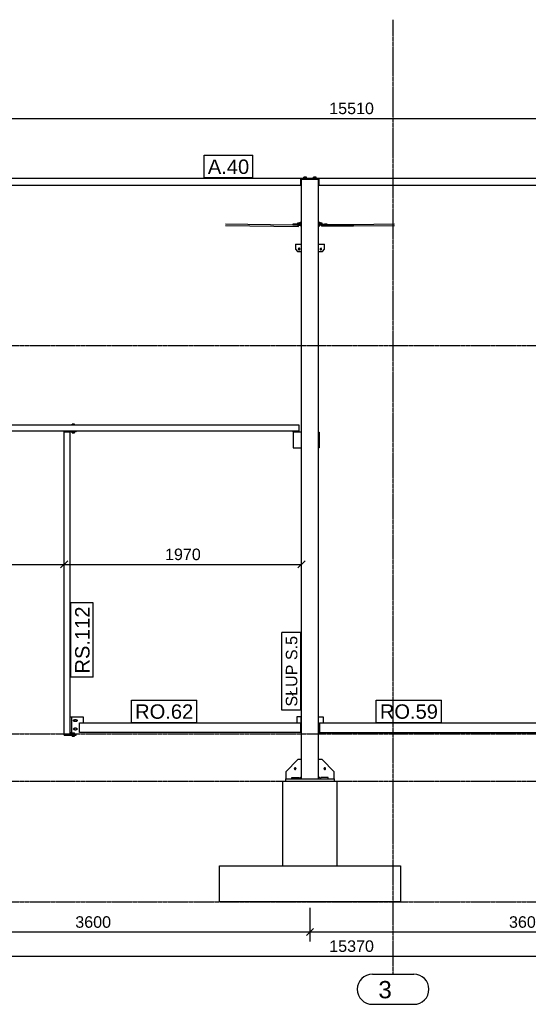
# Model space of a CAD drawing. Header units: millimetres. Extents: x -288865 to 11255, y 102926 to 380857.
# Tile 117 of 142: x -157408 to -153186, y 325698 to 333866. Entities that reach past the tile are written whole.
import ezdxf

# ---------------------------------------------------------------- set-up
doc = ezdxf.new("R2010")
doc.units = ezdxf.units.MM
doc.header["$MEASUREMENT"] = 0
doc.set_wipeout_variables(frame=1)
doc.linetypes.add('DXK_LINE_DOT3', pattern=[5.9187, 2.979, -0.9799, 0.9799, -0.9799])
for name, color, linetype in [('TS_INNE_OBIEKTY', 7, 'Continuous'), ('TS_LINIE_WIDOCZNE', 7, 'Continuous'), ('TS_OPISY', 7, 'Continuous'), ('TS_OPISY_LINIE', 7, 'Continuous'), ('TS_OPISY_RAMKA', 7, 'Continuous'), ('TS_WYMIARY', 7, 'Continuous'), ('TS_WYMIARY_TEKST', 7, 'Continuous')]:
    doc.layers.add(name, color=color, linetype=linetype)
doc.styles.add('ARIAL', font='arial.ttf')

# ---------------------------------------------------------------- blocks, each defined once
blk = doc.blocks.new('Part-68325230-2065 - 2054')
at = {"layer": 'TS_LINIE_WIDOCZNE', "color": 253, "linetype": 'Continuous'}
for p, q in [((9339.3, 12631.701025), (9339.3, 13331.701025)), ((9339.3, 13331.701025), (9789.3, 13331.701025)), ((9789.3, 12631.701025), (9789.3, 13331.701025))]:
    blk.add_line(p, q, dxfattribs=at)
blk = doc.blocks.new('GridLine-68325230-2529 - 2054')
at = {"layer": 'TS_INNE_OBIEKTY', "color": 4, "linetype": 'DXK_LINE_DOT3'}
blk.add_line((650, 13331.7), (19200.8, 13331.7), dxfattribs=at)
blk = doc.blocks.new('Part-68325230-2088 - 2054')
at = {"layer": 'TS_LINIE_WIDOCZNE', "color": 1, "linetype": 'Continuous'}
for p, q in [((9658.4, 17946.9), (9657.9, 17944.7)), ((9657.9, 17944.7), (9658.9, 17940.4)), ((9658.9, 17940.4), (9661.1, 17938.7)), ((9661.1, 17938.7), (9663.4, 17940.4)), ((9661.1, 17938.7), (9923.6, 17938.7)), ((9663.4, 17940.4), (9664.3, 17944.7)), ((9664.3, 17944.7), (9663.8, 17947)), ((9705.7, 17950.7), (9923.5, 17950.7)), ((9923.6, 17938.7), (9925.9, 17940.4)), ((9925.9, 17948.9), (9925.9, 17948.9)), ((9926.2, 17947.5), (9925.9, 17948.9)), ((9925.9, 17940.4), (9926.8, 17944.7)), ((9926.8, 17944.7), (9926.8, 17945))]:
    blk.add_line(p, q, dxfattribs=at)
blk = doc.blocks.new('Part-68325230-2489 - 2054')
at = {"layer": 'TS_LINIE_WIDOCZNE', "color": 1, "linetype": 'Continuous'}
for p, q in [((7524.3, 16235.701025), (7624.3, 16235.701025)), ((7524.3, 16229.701025), (7524.3, 16235.701025)), ((7624.3, 16229.701025), (7524.3, 16229.701025)), ((7624.3, 16229.701025), (7624.3, 16235.701025))]:
    blk.add_line(p, q, dxfattribs=at)
blk = doc.blocks.new('Part-68325230-2493 - 2054')
at = {"layer": 'TS_LINIE_WIDOCZNE', "color": 1, "linetype": 'Continuous'}
for p, q in [((9494.3, 13865.5), (9454.3, 13865.5)), ((9454.3, 13865.5), (9454.3, 13815.5))]:
    blk.add_line(p, q, dxfattribs=at)
blk = doc.blocks.new('Part-68325230-2505 - 2054')
at = {"layer": 'TS_LINIE_WIDOCZNE', "color": 1, "linetype": 'Continuous'}
for p, q in [((9644.3, 13815.7), (9644.3, 13735.7)), ((9644.3, 13815.7), (13084.3, 13815.7)), ((13084.3, 13815.7), (13084.3, 13735.7)), ((9644.3, 13735.7), (13084.3, 13735.7))]:
    blk.add_line(p, q, dxfattribs=at)
blk = doc.blocks.new('Part-68325230-2499 - 2054')
at = {"layer": 'TS_LINIE_WIDOCZNE', "color": 1, "linetype": 'Continuous'}
for p, q in [((7586.3, 13735.7), (7586.3, 13865.7)), ((7586.3, 13865.7), (7681.3, 13865.7)), ((7681.3, 13865.7), (7681.3, 13815.7))]:
    blk.add_line(p, q, dxfattribs=at)
blk = doc.blocks.new('Bolt-68325230-2509 - 2054')
at = {"layer": 'TS_INNE_OBIEKTY', "color": 1, "linetype": 'Continuous'}
for p, q in [((7590.3, 13725.7), (7590.3, 13733.6)), ((7590.3, 13733.6), (7608.3, 13733.6)), ((7599.3, 13725.7), (7599.3, 13733.6)), ((7608.3, 13725.7), (7608.3, 13733.6)), ((7590.3, 13705.8), (7590.3, 13713.7)), ((7590.3, 13705.8), (7608.3, 13705.8)), ((7599.3, 13705.8), (7599.3, 13713.7)), ((7608.3, 13705.8), (7608.3, 13713.7))]:
    blk.add_line(p, q, dxfattribs=at)
blk = doc.blocks.new('Bolt-68325230-2519 - 2054')
at = {"layer": 'TS_INNE_OBIEKTY', "color": 1, "linetype": 'Continuous'}
for p, q in [((7601.3, 13835.7), (7601.8, 13838.4)), ((7601.8, 13833), (7601.3, 13835.7)), ((7601.8, 13838.4), (7603.4, 13840.7)), ((7603.4, 13830.8), (7601.8, 13833)), ((7603.4, 13840.7), (7605.6, 13842.2)), ((7605.6, 13829.2), (7603.4, 13830.8)), ((7605.6, 13842.2), (7608.3, 13842.7)), ((7608.3, 13828.7), (7605.6, 13829.2)), ((7605.9, 13835.7), (7611.1, 13844.7)), ((7611.1, 13826.7), (7605.9, 13835.7)), ((7608.3, 13842.7), (7610, 13842.7)), ((7610, 13828.7), (7608.3, 13828.7)), ((7611.1, 13844.7), (7621.5, 13844.7)), ((7621.5, 13826.7), (7611.1, 13826.7)), ((7621.5, 13844.7), (7626.7, 13835.7)), ((7626.7, 13835.7), (7621.5, 13826.7)), ((7622.7, 13842.7), (7624.3, 13842.7)), ((7624.3, 13828.7), (7622.7, 13828.7)), ((7624.3, 13842.7), (7627, 13842.2)), ((7627, 13829.2), (7624.3, 13828.7)), ((7627, 13842.2), (7629.3, 13840.7)), ((7629.3, 13830.8), (7627, 13829.2)), ((7629.3, 13840.7), (7630.8, 13838.4)), ((7630.8, 13833), (7629.3, 13830.8)), ((7630.8, 13838.4), (7631.3, 13835.7)), ((7631.3, 13835.7), (7630.8, 13833)), ((7601.3, 13765.7), (7601.8, 13768.4)), ((7601.8, 13763), (7601.3, 13765.7)), ((7601.8, 13768.4), (7603.4, 13770.7)), ((7603.4, 13760.8), (7601.8, 13763)), ((7603.4, 13770.7), (7605.6, 13772.2)), ((7605.6, 13759.2), (7603.4, 13760.8)), ((7605.6, 13772.2), (7608.3, 13772.7)), ((7608.3, 13758.7), (7605.6, 13759.2)), ((7605.9, 13765.7), (7611.1, 13774.7)), ((7611.1, 13756.7), (7605.9, 13765.7)), ((7608.3, 13772.7), (7610, 13772.7)), ((7610, 13758.7), (7608.3, 13758.7)), ((7611.1, 13774.7), (7621.5, 13774.7)), ((7621.5, 13756.7), (7611.1, 13756.7)), ((7621.5, 13774.7), (7626.7, 13765.7)), ((7626.7, 13765.7), (7621.5, 13756.7)), ((7622.7, 13772.7), (7624.3, 13772.7)), ((7624.3, 13758.7), (7622.7, 13758.7)), ((7624.3, 13772.7), (7627, 13772.2)), ((7627, 13759.2), (7624.3, 13758.7)), ((7627, 13772.2), (7629.3, 13770.7)), ((7629.3, 13760.8), (7627, 13759.2)), ((7629.3, 13770.7), (7630.8, 13768.4)), ((7630.8, 13763), (7629.3, 13760.8)), ((7630.8, 13768.4), (7631.3, 13765.7)), ((7631.3, 13765.7), (7630.8, 13763))]:
    blk.add_line(p, q, dxfattribs=at)
blk = doc.blocks.new('Part-68325230-2507 - 2054')
at = {"layer": 'TS_LINIE_WIDOCZNE', "color": 1, "linetype": 'Continuous'}
for p, q in [((9494.3, 13860.5), (9489.3, 13860.5)), ((9489.3, 13860.5), (9489.3, 13740.5)), ((9489.3, 13740.5), (9494.3, 13740.5))]:
    blk.add_line(p, q, dxfattribs=at)
blk = doc.blocks.new('Part-68325230-2124 - 2054')
at = {"layer": 'TS_LINIE_WIDOCZNE', "color": 1, "linetype": 'Continuous'}
for p, q in [((8863.6, 17943.6), (9467.2, 17935.5)), ((8863.9, 17955.6), (9422.9, 17948.1)), ((9465.2, 17945.8), (9464.2, 17941.6)), ((9464.2, 17941.6), (9465, 17937.3)), ((9465, 17937.3), (9467.2, 17935.5)), ((9466.8, 17947), (9465.2, 17945.8)), ((9467.2, 17935.5), (9469.5, 17937.2)), ((9469.7, 17945.7), (9468.1, 17947)), ((9469.5, 17937.2), (9470.6, 17941.4)), ((9470.6, 17941.4), (9469.7, 17945.7))]:
    blk.add_line(p, q, dxfattribs=at)
blk = doc.blocks.new('Part-68325230-2128 - 2054')
at = {"layer": 'TS_LINIE_WIDOCZNE', "color": 1, "linetype": 'Continuous'}
for p, q in [((9923.4, 17950.9), (9923.1, 17950.7)), ((9923.4, 17950.9), (10264.5, 17955.5)), ((9925.7, 17949.2), (9923.4, 17950.9)), ((9924, 17938.9), (10264.8, 17943.5)), ((9925.8, 17948.9), (9925.7, 17949.2)), ((9926.7, 17945), (9925.8, 17948.9)), ((9926.7, 17945), (9926.7, 17945))]:
    blk.add_line(p, q, dxfattribs=at)
blk = doc.blocks.new('Part-68325230-2135 - 2054')
at = {"layer": 'TS_LINIE_WIDOCZNE', "color": 1, "linetype": 'Continuous'}
for p, q in [((9494.3, 13351.701025), (9494.3, 18325.701025)), ((9494.3, 18325.701025), (9634.3, 18325.701025)), ((9634.3, 13351.701025), (9634.3, 18325.701025))]:
    blk.add_line(p, q, dxfattribs=at)
blk = doc.blocks.new('GridLine-68325230-2531 - 2054')
at = {"layer": 'TS_INNE_OBIEKTY', "color": 4, "linetype": 'DXK_LINE_DOT3'}
blk.add_line((650, 16946.7), (19200.8, 16946.7), dxfattribs=at)
blk = doc.blocks.new('Part-68325230-2154 - 2054')
at = {"layer": 'TS_LINIE_WIDOCZNE', "color": 1, "linetype": 'Continuous'}
for p, q in [((9664.3, 13511.7), (9634.3, 13511.7)), ((9764.3, 13411.7), (9664.3, 13511.7)), ((9764.3, 13351.7), (9764.3, 13411.7)), ((9654.3, 13351.7), (9634.3, 13371.7))]:
    blk.add_line(p, q, dxfattribs=at)
for start, end in [(162, 342), (342, 162)]:
    blk.add_arc((9687.3, 13436.6), 7, start, end, dxfattribs=at)
blk = doc.blocks.new('Part-68325230-2155 - 2054')
at = {"layer": 'TS_LINIE_WIDOCZNE', "color": 1, "linetype": 'Continuous'}
for p, q in [((9464.3, 13511.7), (9364.3, 13411.7)), ((9494.3, 13511.7), (9464.3, 13511.7)), ((9364.3, 13411.7), (9364.3, 13351.7)), ((9474.3, 13351.7), (9494.3, 13371.7))]:
    blk.add_line(p, q, dxfattribs=at)
for start, end in [(162, 342), (342, 162)]:
    blk.add_arc((9441.3, 13436.6), 7, start, end, dxfattribs=at)
blk = doc.blocks.new('Part-68325230-2163 - 2054')
at = {"layer": 'TS_LINIE_WIDOCZNE', "color": 1, "linetype": 'Continuous'}
for p, q in [((9364.3, 13351.701025), (9764.3, 13351.701025)), ((9364.3, 13331.701025), (9364.3, 13351.701025)), ((9764.3, 13351.701025), (9764.3, 13331.701025))]:
    blk.add_line(p, q, dxfattribs=at)
blk = doc.blocks.new('Part-68325230-2503 - 2054')
at = {"layer": 'TS_LINIE_WIDOCZNE', "color": 1, "linetype": 'Continuous'}
for p, q in [((7651.3, 13735.7), (7651.3, 13815.7)), ((7651.3, 13815.7), (7651.3, 13815.7)), ((7651.3, 13815.7), (9484.3, 13815.5)), ((9484.3, 13815.5), (9484.3, 13735.5)), ((7651.3, 13735.7), (7651.3, 13735.7)), ((9484.3, 13735.5), (7651.3, 13735.7))]:
    blk.add_line(p, q, dxfattribs=at)
blk = doc.blocks.new('Part-68325230-2497 - 2054')
at = {"layer": 'TS_LINIE_WIDOCZNE', "color": 1, "linetype": 'Continuous'}
for p, q in [((9494.3, 16229.5), (9424.3, 16229.5)), ((9424.3, 16229.5), (9424.3, 16099.5)), ((9424.3, 16099.5), (9494.3, 16099.5))]:
    blk.add_line(p, q, dxfattribs=at)
blk = doc.blocks.new('Part-68325230-2501 - 2054')
at = {"layer": 'TS_LINIE_WIDOCZNE', "color": 1, "linetype": 'Continuous'}
for p, q in [((7524.3, 13725.7), (7524.3, 16229.7)), ((7524.3, 16229.7), (7574.3, 16229.7)), ((7574.3, 13725.7), (7574.3, 16229.7)), ((7524.3, 13725.7), (7574.3, 13725.7))]:
    blk.add_line(p, q, dxfattribs=at)
blk = doc.blocks.new('Part-68325230-2189 - 2054')
at = {"layer": 'TS_LINIE_WIDOCZNE', "color": 1, "linetype": 'Continuous'}
for p, q in [((9634.3, 16229.5), (9639.3, 16229.5)), ((9639.3, 16229.5), (9639.3, 16099.5)), ((9639.3, 16099.5), (9634.3, 16099.5))]:
    blk.add_line(p, q, dxfattribs=at)
blk = doc.blocks.new('Bolt-68325230-2304 - 2054')
at = {"layer": 'TS_INNE_OBIEKTY', "color": 1, "linetype": 'Continuous'}
for p, q in [((9634.3, 17969.2), (9635.4, 17969.2)), ((9637.9, 17968.8), (9634.3, 17968.8)), ((9634.3, 17960.9), (9637.9, 17960.9)), ((9634.3, 17939), (9637.9, 17939)), ((9635.4, 17969.2), (9645, 17969.1)), ((9646.2, 17968.9), (9637.9, 17968.8)), ((9637.9, 17960.9), (9637.9, 17968.8)), ((9637.9, 17960.9), (9646.2, 17961)), ((9637.9, 17939), (9637.9, 17946.7)), ((9637.9, 17939), (9646.2, 17939.1)), ((9645, 17969.1), (9646.2, 17968.9)), ((9646.2, 17961), (9646.2, 17968.9)), ((9646.2, 17939.1), (9646.2, 17946.8))]:
    blk.add_line(p, q, dxfattribs=at)
blk = doc.blocks.new('Part-68325230-2195 - 2054')
at = {"layer": 'TS_LINIE_WIDOCZNE', "color": 1, "linetype": 'Continuous'}
for p, q in [((9634.3, 17786.7), (9684.3, 17786.7)), ((9634.3, 17726.7), (9669.3, 17726.7)), ((9647.3, 17747), (9647.3, 17747)), ((9654.3, 17754), (9654.3, 17754)), ((9654.3, 17740), (9654.3, 17740)), ((9661.3, 17747), (9661.3, 17747)), ((9669.3, 17726.7), (9684.3, 17746.7)), ((9669.3, 17726.7), (9669.3, 17726.7)), ((9684.3, 17746.7), (9684.3, 17786.7))]:
    blk.add_line(p, q, dxfattribs=at)
for start, end in [(161.99924, 341.99924), (341.99924, 161.99924)]:
    blk.add_arc((9654.3, 17747), 7, start, end, dxfattribs=at)
blk = doc.blocks.new('Part-68325230-2196 - 2054')
at = {"layer": 'TS_LINIE_WIDOCZNE', "color": 1, "linetype": 'Continuous'}
for p, q in [((9444.3, 17786.7), (9444.3, 17746.7)), ((9444.3, 17786.7), (9494.3, 17786.7)), ((9444.3, 17746.7), (9459.3, 17726.7)), ((9459.3, 17726.7), (9494.3, 17726.7)), ((9459.3, 17726.7), (9459.3, 17726.7)), ((9467.3, 17747), (9467.3, 17747)), ((9474.3, 17754), (9474.3, 17754)), ((9474.3, 17740), (9474.3, 17740)), ((9481.3, 17747), (9481.3, 17747))]:
    blk.add_line(p, q, dxfattribs=at)
for start, end in [(162.00076, 342.00076), (342.00076, 162.00076)]:
    blk.add_arc((9474.3, 17747), 7, start, end, dxfattribs=at)
blk = doc.blocks.new('Part-68325230-2201 - 2054')
at = {"layer": 'TS_LINIE_WIDOCZNE', "color": 1, "linetype": 'Continuous'}
for p, q in [((9414.3, 13363.701025), (9474.3, 13363.701025)), ((9414.3, 13351.701025), (9414.3, 13363.701025)), ((9474.3, 13363.701025), (9474.3, 13351.701025))]:
    blk.add_line(p, q, dxfattribs=at)
blk = doc.blocks.new('Part-68325230-2202 - 2054')
at = {"layer": 'TS_LINIE_WIDOCZNE', "color": 1, "linetype": 'Continuous'}
for p, q in [((9654.3, 13351.701025), (9654.3, 13363.701025)), ((9714.3, 13363.701025), (9654.3, 13363.701025)), ((9714.3, 13351.701025), (9714.3, 13363.701025))]:
    blk.add_line(p, q, dxfattribs=at)
blk = doc.blocks.new('Part-68325230-2218 - 2054')
at = {"layer": 'TS_LINIE_WIDOCZNE', "color": 1, "linetype": 'Continuous'}
for p, q in [((9634.3, 17946.6), (9705.7, 17947.5)), ((9666.6, 17954), (9684.2, 17954.2)), ((9666.6, 17953), (9705.7, 17953.5)), ((9705.7, 17953.5), (9684.2, 17954.2)), ((9705.7, 17947.5), (9705.7, 17953.5))]:
    blk.add_line(p, q, dxfattribs=at)
blk = doc.blocks.new('Part-68325230-2219 - 2054')
at = {"layer": 'TS_LINIE_WIDOCZNE', "color": 1, "linetype": 'Continuous'}
for p, q in [((9444.4, 17954.2), (9422.9, 17953.5)), ((9422.9, 17953.5), (9462, 17953)), ((9422.9, 17953.5), (9422.9, 17947.5)), ((9422.9, 17947.5), (9494.3, 17946.6)), ((9462, 17954), (9444.4, 17954.2))]:
    blk.add_line(p, q, dxfattribs=at)
blk = doc.blocks.new('Part-68325230-2220 - 2054')
at = {"layer": 'TS_LINIE_WIDOCZNE', "color": 1, "linetype": 'Continuous'}
for p, q in [((9651.6, 17961.5), (9634.3, 17961.5)), ((9634.3, 17961.2), (9634.5, 17961.2)), ((9634.5, 17961), (9634.3, 17961)), ((9634.3, 17960.3), (9666.6, 17960.3)), ((9634.3, 17952.3), (9666.6, 17952.3)), ((9634.5, 17961.2), (9636.7, 17961.2)), ((9636.7, 17961), (9634.5, 17961)), ((9636.7, 17961), (9636.7, 17961.2)), ((9636.7, 17961.2), (9638.8, 17961.2)), ((9638.8, 17961), (9636.7, 17961)), ((9638.8, 17961.2), (9640.8, 17961.2)), ((9640.8, 17961), (9638.8, 17961)), ((9640.8, 17961.2), (9642.3, 17961.2)), ((9642.3, 17961), (9640.8, 17961)), ((9642.3, 17961.2), (9643.3, 17961.1)), ((9643.3, 17961.1), (9642.3, 17961)), ((9643.3, 17961.1), (9643.7, 17961.1)), ((9643.7, 17961.1), (9643.3, 17961.1)), ((9666.6, 17961.1), (9651.6, 17961.5)), ((9666.6, 17952.3), (9666.6, 17961.1))]:
    blk.add_line(p, q, dxfattribs=at)
blk = doc.blocks.new('Part-68325230-2221 - 2054')
at = {"layer": 'TS_LINIE_WIDOCZNE', "color": 1, "linetype": 'Continuous'}
for p, q in [((9477, 17961.5), (9462, 17961.1)), ((9462, 17961.1), (9462, 17960.3)), ((9462, 17960.3), (9494.3, 17960.3)), ((9462, 17952.3), (9462, 17960.3)), ((9462, 17952.3), (9494.3, 17952.3)), ((9494.3, 17961.5), (9477, 17961.5)), ((9485.3, 17961.1), (9484.9, 17961.1)), ((9484.9, 17961.1), (9485.3, 17961.1)), ((9485.3, 17961.1), (9486.3, 17961.2)), ((9486.3, 17961), (9485.3, 17961.1)), ((9486.3, 17961.2), (9487.8, 17961.2)), ((9487.8, 17961), (9486.3, 17961)), ((9487.8, 17961.2), (9489.8, 17961.2)), ((9489.8, 17961), (9487.8, 17961)), ((9489.8, 17961.2), (9491.9, 17961.2)), ((9491.9, 17961), (9489.8, 17961)), ((9491.9, 17961), (9491.9, 17961.2)), ((9491.9, 17961.2), (9494.1, 17961.2)), ((9494.1, 17961), (9491.9, 17961)), ((9494.1, 17961.2), (9494.3, 17961.2)), ((9494.3, 17961), (9494.1, 17961))]:
    blk.add_line(p, q, dxfattribs=at)
blk = doc.blocks.new('Bolt-68325230-2336 - 2054')
at = {"layer": 'TS_INNE_OBIEKTY', "color": 1, "linetype": 'Continuous'}
for p, q in [((9593.9, 18335.7), (9593.9, 18343.6)), ((9614.7, 18343.6), (9593.9, 18343.6)), ((9599.1, 18335.7), (9599.1, 18343.6)), ((9609.5, 18335.7), (9609.5, 18343.6)), ((9614.7, 18335.7), (9614.7, 18343.6))]:
    blk.add_line(p, q, dxfattribs=at)
blk = doc.blocks.new('Part-68325230-2229 - 2054')
at = {"layer": 'TS_LINIE_WIDOCZNE', "color": 1, "linetype": 'Continuous'}
for p, q in [((9634.3, 18331.701025), (9494.3, 18331.701025)), ((9494.3, 18331.701025), (9494.3, 18325.701025)), ((9634.3, 18325.701025), (9634.3, 18331.701025))]:
    blk.add_line(p, q, dxfattribs=at)
blk = doc.blocks.new('Part-68325230-2256 - 2054')
at = {"layer": 'TS_LINIE_WIDOCZNE', "color": 1, "linetype": 'Continuous'}
for p, q in [((2159.3, 18335.7), (2159.3, 18335.7)), ((2159.3, 18335.7), (2299.3, 18335.7)), ((2159.3, 18331.7), (2159.3, 18335.7)), ((2299.3, 18331.7), (2159.3, 18331.7)), ((2299.3, 18335.7), (6039.3, 18335.7)), ((2299.3, 18275.7), (2299.3, 18335.7)), ((5889.3, 18275.7), (5889.3, 18335.7)), ((5889.3, 18331.7), (6039.3, 18331.7)), ((6039.3, 18335.7), (9559.3, 18335.7)), ((6039.3, 18275.7), (6039.3, 18335.7)), ((9489.3, 18275.7), (9489.3, 18335.7)), ((9489.3, 18331.7), (9559.3, 18331.7)), ((9559.3, 18331.7), (9559.3, 18335.7)), ((2294.3, 18275.7), (5894.3, 18275.7)), ((9494.3, 18275.7), (6034.3, 18275.7))]:
    blk.add_line(p, q, dxfattribs=at)
blk = doc.blocks.new('Part-68325230-2257 - 2054')
at = {"layer": 'TS_LINIE_WIDOCZNE', "color": 1, "linetype": 'Continuous'}
for p, q in [((9569.3, 18335.7), (9569.3, 18335.7)), ((9569.3, 18335.7), (13089.3, 18335.7)), ((9569.3, 18331.7), (9569.3, 18335.7)), ((9569.3, 18331.7), (9569.3, 18331.7)), ((9569.3, 18331.7), (9639.3, 18331.7)), ((9639.3, 18275.7), (9639.3, 18335.7)), ((13089.3, 18335.7), (17519.3, 18335.7)), ((13089.3, 18275.7), (13089.3, 18335.7)), ((13089.3, 18331.7), (13239.3, 18331.7)), ((13239.3, 18275.7), (13239.3, 18335.7)), ((17519.3, 18335.7), (17659.3, 18335.7)), ((17519.3, 18275.7), (17519.3, 18335.7)), ((17659.3, 18331.7), (17519.3, 18331.7)), ((17659.3, 18335.7), (17659.3, 18331.7)), ((13094.3, 18275.7), (9634.3, 18275.7)), ((17524.3, 18275.7), (13234.3, 18275.7))]:
    blk.add_line(p, q, dxfattribs=at)
blk = doc.blocks.new('Bolt-68325230-2271 - 2054')
at = {"layer": 'TS_INNE_OBIEKTY', "color": 1, "linetype": 'Continuous'}
for start, end in [(140.89129, 320.89129), (140.89129, 320.89129), (320.89129, 140.89129), (320.89129, 140.89129)]:
    blk.add_arc((9687.3, 13436.6), 7, start, end, dxfattribs=at)
blk = doc.blocks.new('Bolt-68325230-2272 - 2054')
at = {"layer": 'TS_INNE_OBIEKTY', "color": 1, "linetype": 'Continuous'}
for start, end in [(39.10871, 219.10871), (39.10871, 219.10871), (219.10871, 39.10871), (219.10871, 39.10871)]:
    blk.add_arc((9441.3, 13436.6), 7, start, end, dxfattribs=at)
blk = doc.blocks.new('Bolt-68325230-2334 - 2054')
at = {"layer": 'TS_INNE_OBIEKTY', "color": 1, "linetype": 'Continuous'}
for p, q in [((9513.9, 18335.7), (9513.9, 18343.6)), ((9534.7, 18343.6), (9513.9, 18343.6)), ((9519.1, 18335.7), (9519.1, 18343.6)), ((9529.5, 18335.7), (9529.5, 18343.6)), ((9534.7, 18335.7), (9534.7, 18343.6))]:
    blk.add_line(p, q, dxfattribs=at)
blk = doc.blocks.new('Bolt-68325230-2300 - 2054')
at = {"layer": 'TS_INNE_OBIEKTY', "color": 1, "linetype": 'Continuous'}
for start, end in [(71.13432, 251.13432), (71.13432, 251.13432), (251.13432, 71.13432), (251.13432, 71.13432)]:
    blk.add_arc((9654.3, 17746.7), 7, start, end, dxfattribs=at)
blk = doc.blocks.new('Bolt-68325230-2301 - 2054')
at = {"layer": 'TS_INNE_OBIEKTY', "color": 1, "linetype": 'Continuous'}
for start, end in [(144.86568, 324.86568), (144.86568, 324.86568), (324.86568, 144.86568), (324.86568, 144.86568)]:
    blk.add_arc((9474.3, 17746.7), 7, start, end, dxfattribs=at)
blk = doc.blocks.new('Bolt-68325230-2305 - 2054')
at = {"layer": 'TS_INNE_OBIEKTY', "color": 1, "linetype": 'Continuous'}
for p, q in [((9482.4, 17968.9), (9483.6, 17969.1)), ((9482.4, 17961), (9482.4, 17968.9)), ((9490.7, 17968.8), (9482.4, 17968.9)), ((9490.7, 17960.9), (9482.4, 17961)), ((9482.4, 17939.1), (9482.4, 17946.8)), ((9490.7, 17939), (9482.4, 17939.1)), ((9483.6, 17969.1), (9493.2, 17969.2)), ((9490.7, 17960.9), (9490.7, 17968.8)), ((9494.3, 17968.8), (9490.7, 17968.8)), ((9494.3, 17960.9), (9490.7, 17960.9)), ((9490.7, 17939), (9490.7, 17946.7)), ((9494.3, 17939), (9490.7, 17939)), ((9493.2, 17969.2), (9494.3, 17969.2))]:
    blk.add_line(p, q, dxfattribs=at)
blk = doc.blocks.new('Part-68325230-2488 - 2054')
at = {"layer": 'TS_LINIE_WIDOCZNE', "color": 1, "linetype": 'Continuous'}
for p, q in [((7524.3, 13713.7), (7524.3, 13725.7)), ((7524.3, 13725.7), (7624.3, 13725.7)), ((7624.3, 13713.7), (7624.3, 13725.7)), ((7524.3, 13713.7), (7624.3, 13713.7))]:
    blk.add_line(p, q, dxfattribs=at)
blk = doc.blocks.new('Part-68325230-2490 - 2054')
at = {"layer": 'TS_LINIE_WIDOCZNE', "color": 1, "linetype": 'Continuous'}
for p, q in [((9424.3, 16229.7), (9424.3, 16235.7)), ((9424.3, 16235.7), (9474.3, 16235.7)), ((9424.3, 16229.7), (9474.3, 16229.7)), ((9474.3, 16229.7), (9474.3, 16235.7))]:
    blk.add_line(p, q, dxfattribs=at)
blk = doc.blocks.new('Part-68325230-2496 - 2054')
at = {"layer": 'TS_LINIE_WIDOCZNE', "color": 1, "linetype": 'Continuous'}
for p, q in [((9634.3, 13865.7), (9674.3, 13865.7)), ((9674.3, 13865.7), (9674.3, 13815.7)), ((9634.3, 13735.7), (9644.3, 13735.7))]:
    blk.add_line(p, q, dxfattribs=at)
blk = doc.blocks.new('Part-68325230-2500 - 2054')
at = {"layer": 'TS_LINIE_WIDOCZNE', "color": 1, "linetype": 'Continuous'}
for p, q in [((7574.3, 13865.7), (7586.3, 13865.7)), ((7574.3, 13735.7), (7586.3, 13735.7))]:
    blk.add_line(p, q, dxfattribs=at)
blk = doc.blocks.new('Part-68325230-2502 - 2054')
at = {"layer": 'TS_LINIE_WIDOCZNE', "color": 1, "linetype": 'Continuous'}
for p, q in [((9474.3, 16285.7), (6054.3, 16285.7)), ((6054.3, 16235.7), (6054.3, 16285.7)), ((9474.3, 16235.7), (9474.3, 16285.7)), ((9474.3, 16235.7), (6054.3, 16235.7))]:
    blk.add_line(p, q, dxfattribs=at)
blk = doc.blocks.new('Bolt-68325230-2510 - 2054')
at = {"layer": 'TS_INNE_OBIEKTY', "color": 1, "linetype": 'Continuous'}
for p, q in [((7588.9, 16285.7), (7588.9, 16293.6)), ((7594.1, 16293.6), (7588.9, 16293.6)), ((7594.1, 16285.7), (7594.1, 16293.6)), ((7604.5, 16293.6), (7594.1, 16293.6)), ((7604.5, 16285.7), (7604.5, 16293.6)), ((7609.7, 16293.6), (7604.5, 16293.6)), ((7609.7, 16285.7), (7609.7, 16293.6)), ((7588.9, 16221.8), (7588.9, 16229.7)), ((7588.9, 16221.8), (7594.1, 16221.8)), ((7594.1, 16221.8), (7594.1, 16229.7)), ((7594.1, 16221.8), (7604.5, 16221.8)), ((7604.5, 16221.8), (7604.5, 16229.7)), ((7604.5, 16221.8), (7609.7, 16221.8)), ((7609.7, 16221.8), (7609.7, 16229.7))]:
    blk.add_line(p, q, dxfattribs=at)
blk = doc.blocks.new('GridLine-68325230-2528 - 2054')
at = {"layer": 'TS_INNE_OBIEKTY', "color": 4, "linetype": 'DXK_LINE_DOT3'}
blk.add_line((650, 12331.7), (19200.8, 12331.7), dxfattribs=at)
blk = doc.blocks.new('GridLine-68325230-2530 - 2054')
at = {"layer": 'TS_INNE_OBIEKTY', "color": 4, "linetype": 'DXK_LINE_DOT3'}
blk.add_line((650, 13725.7), (19200.8, 13725.7), dxfattribs=at)
blk = doc.blocks.new('GridLine-68325230-2532 - 2054')
at = {"layer": 'TS_INNE_OBIEKTY', "color": 4, "linetype": 'DXK_LINE_DOT3'}
blk.add_line((650, 18335.7), (19200.8, 18335.7), dxfattribs=at)
blk = doc.blocks.new('StraightDimension-68325230-5145 - 2054')
at = {"layer": 'TS_WYMIARY', "color": 174, "linetype": 'Continuous'}
blk.add_line((2154.3, 18831.7), (17664.3, 18831.7), dxfattribs=at)
at = {"color": 0}
blk.add_wipeout([(10114.6, 18846.7), (10114.6, 18986.7), (9704, 18986.7), (9704, 18846.7)], dxfattribs=at).dxf.layer = 'TS_WYMIARY'
at = {"layer": 'TS_WYMIARY_TEKST', "color": 96, "style": 'ARIAL'}
blk.add_text('15510', height=95.51, dxfattribs=at).set_placement((9724, 18866.7))
blk = doc.blocks.new('StraightDimension-68325230-5141 - 2054')
at = {"layer": 'TS_WYMIARY', "color": 174, "linetype": 'Continuous'}
for p, q in [((9564.3, 12281.7), (9564.3, 12001.7)), ((13164.3, 12281.7), (13164.3, 12001.7)), ((9594.3, 12111.7), (9534.3, 12051.7)), ((13134.3, 12051.7), (13194.3, 12111.7)), ((9564.3, 12081.7), (13164.3, 12081.7))]:
    blk.add_line(p, q, dxfattribs=at)
at = {"color": 0}
blk.add_wipeout([(11532.5, 12096.7), (11532.5, 12236.7), (11196.1, 12236.7), (11196.1, 12096.7)], dxfattribs=at).dxf.layer = 'TS_WYMIARY'
at = {"layer": 'TS_WYMIARY_TEKST', "color": 96, "style": 'ARIAL'}
blk.add_text('3600', height=95.51, dxfattribs=at).set_placement((11216.1, 12116.7))
blk = doc.blocks.new('StraightDimension-68325230-5133 - 2054')
at = {"layer": 'TS_WYMIARY', "color": 174, "linetype": 'Continuous'}
for p, q in [((7524.3, 15027.7), (7524.3, 15216.7)), ((9494.3, 15027.7), (9494.3, 15216.7)), ((7554.3, 15161.7), (7494.3, 15101.7)), ((7524.3, 15131.7), (9494.3, 15131.7)), ((9464.3, 15101.7), (9524.3, 15161.7))]:
    blk.add_line(p, q, dxfattribs=at)
at = {"color": 0}
blk.add_wipeout([(8677.5, 15146.7), (8677.5, 15286.7), (8341.1, 15286.7), (8341.1, 15146.7)], dxfattribs=at).dxf.layer = 'TS_WYMIARY'
at = {"layer": 'TS_WYMIARY_TEKST', "color": 96, "style": 'ARIAL'}
blk.add_text('1970', height=95.51, dxfattribs=at).set_placement((8361.1, 15166.7))
blk = doc.blocks.new('StraightDimension-68325230-5140 - 2054')
at = {"layer": 'TS_WYMIARY', "color": 174, "linetype": 'Continuous'}
for p, q in [((5964.3, 12281.7), (5964.3, 12001.7)), ((9564.3, 12281.7), (9564.3, 12001.7)), ((5994.3, 12111.7), (5934.3, 12051.7)), ((9534.3, 12051.7), (9594.3, 12111.7)), ((5964.3, 12081.7), (9564.3, 12081.7))]:
    blk.add_line(p, q, dxfattribs=at)
at = {"color": 0}
blk.add_wipeout([(7932.5, 12096.7), (7932.5, 12236.7), (7596.1, 12236.7), (7596.1, 12096.7)], dxfattribs=at).dxf.layer = 'TS_WYMIARY'
at = {"layer": 'TS_WYMIARY_TEKST', "color": 96, "style": 'ARIAL'}
blk.add_text('3600', height=95.51, dxfattribs=at).set_placement((7616.1, 12116.7))
blk = doc.blocks.new('StraightDimension-68325230-5136 - 2054')
at = {"layer": 'TS_WYMIARY', "color": 174, "linetype": 'Continuous'}
blk.add_line((2224.3, 11881.7), (17594.3, 11881.7), dxfattribs=at)
at = {"color": 0}
blk.add_wipeout([(10114.6, 11896.7), (10114.6, 12036.7), (9704, 12036.7), (9704, 11896.7)], dxfattribs=at).dxf.layer = 'TS_WYMIARY'
at = {"layer": 'TS_WYMIARY_TEKST', "color": 96, "style": 'ARIAL'}
blk.add_text('15370', height=95.51, dxfattribs=at).set_placement((9724, 11916.7))
blk = doc.blocks.new('StraightDimension-68325230-5131 - 2054')
at = {"layer": 'TS_WYMIARY', "color": 174, "linetype": 'Continuous'}
for p, q in [((6034.3, 15006.3), (6034.3, 15216.7)), ((7524.3, 15027.7), (7524.3, 15216.7)), ((6064.3, 15161.7), (6004.3, 15101.7)), ((6034.3, 15131.7), (7524.3, 15131.7)), ((7494.3, 15101.7), (7554.3, 15161.7))]:
    blk.add_line(p, q, dxfattribs=at)
at = {"color": 0}
blk.add_wipeout([(6947.5, 15146.7), (6947.5, 15286.7), (6611.1, 15286.7), (6611.1, 15146.7)], dxfattribs=at).dxf.layer = 'TS_WYMIARY'
at = {"layer": 'TS_WYMIARY_TEKST', "color": 96, "style": 'ARIAL'}
blk.add_text('1490', height=95.51, dxfattribs=at).set_placement((6631.1, 15166.7))
blk = doc.blocks.new('Mark-68325230-5442 - 2054')
blk.add_wipeout([(9059.3, 18370.7), (9059.3, 18495.7), (8716.6, 18495.7), (8716.6, 18370.7)]).dxf.layer = 'TS_OPISY_LINIE'
blk.add_wipeout([(9059.3, 18370.7), (9059.3, 18495.7), (8716.6, 18495.7), (8716.6, 18370.7)]).dxf.layer = 'TS_OPISY_LINIE'
at = {"layer": 'TS_OPISY_RAMKA', "linetype": 'Continuous'}
for p, q in [((8686.6, 18525.7), (9089.3, 18525.7)), ((8686.6, 18340.7), (8686.6, 18525.7)), ((9089.3, 18340.7), (9089.3, 18525.7)), ((8686.6, 18340.7), (9089.3, 18340.7))]:
    blk.add_line(p, q, dxfattribs=at)
at = {"layer": 'TS_OPISY', "style": 'ARIAL'}
blk.add_text('A.40', height=119.38, dxfattribs=at).set_placement((8716.6, 18370.7))
blk = doc.blocks.new('Mark-68325230-5449 - 2054')
blk.add_wipeout([(10625.9, 13850.7), (10625.9, 13975.7), (10144.3, 13975.7), (10144.3, 13850.7)]).dxf.layer = 'TS_OPISY_LINIE'
blk.add_wipeout([(10625.9, 13850.7), (10625.9, 13975.7), (10144.3, 13975.7), (10144.3, 13850.7)]).dxf.layer = 'TS_OPISY_LINIE'
at = {"layer": 'TS_OPISY_RAMKA', "linetype": 'Continuous'}
for p, q in [((10114.3, 14005.7), (10655.9, 14005.7)), ((10114.3, 13820.7), (10114.3, 14005.7)), ((10655.9, 13820.7), (10655.9, 14005.7)), ((10114.3, 13820.7), (10655.9, 13820.7))]:
    blk.add_line(p, q, dxfattribs=at)
at = {"layer": 'TS_OPISY', "style": 'ARIAL'}
blk.add_text('RO.59', height=119.38, dxfattribs=at).set_placement((10144.3, 13850.7))
blk = doc.blocks.new('Mark-68325230-5436 - 2054')
blk.add_wipeout([(9459.3, 14536.9), (9359.3, 14536.9), (9359.3, 13951.7), (9459.3, 13951.7)]).dxf.layer = 'TS_OPISY_LINIE'
blk.add_wipeout([(9459.3, 14536.9), (9359.3, 14536.9), (9359.3, 13951.7), (9459.3, 13951.7)]).dxf.layer = 'TS_OPISY_LINIE'
at = {"layer": 'TS_OPISY_RAMKA', "linetype": 'Continuous'}
for p, q in [((9329.3, 13921.7), (9329.3, 14566.9)), ((9489.3, 14566.9), (9329.3, 14566.9)), ((9489.3, 13921.7), (9489.3, 14566.9)), ((9489.3, 13921.7), (9329.3, 13921.7))]:
    blk.add_line(p, q, dxfattribs=at)
at = {"layer": 'TS_OPISY', "style": 'ARIAL'}
blk.add_text('SŁUP S.5', height=95.51, rotation=90.00021, dxfattribs=at).set_placement((9459.3, 13951.7))
blk = doc.blocks.new('Mark-68325230-5445 - 2054')
blk.add_wipeout([(7734.3, 14781.4), (7609.3, 14781.4), (7609.3, 14225.7), (7734.3, 14225.7)]).dxf.layer = 'TS_OPISY_LINIE'
blk.add_wipeout([(7734.3, 14781.4), (7609.3, 14781.4), (7609.3, 14225.7), (7734.3, 14225.7)]).dxf.layer = 'TS_OPISY_LINIE'
at = {"layer": 'TS_OPISY_RAMKA', "linetype": 'Continuous'}
for p, q in [((7579.3, 14195.7), (7579.3, 14811.4)), ((7764.3, 14811.4), (7579.3, 14811.4)), ((7764.3, 14195.7), (7764.3, 14811.4)), ((7764.3, 14195.7), (7579.3, 14195.7))]:
    blk.add_line(p, q, dxfattribs=at)
at = {"layer": 'TS_OPISY', "style": 'ARIAL'}
blk.add_text('RS.112', height=119.38, rotation=90.00021, dxfattribs=at).set_placement((7734.3, 14225.7))
blk = doc.blocks.new('Mark-68325230-5447 - 2054')
blk.add_wipeout([(8594.6, 13850.6), (8594.6, 13975.6), (8113, 13975.7), (8113, 13850.7)]).dxf.layer = 'TS_OPISY_LINIE'
blk.add_wipeout([(8594.6, 13850.6), (8594.6, 13975.6), (8113, 13975.7), (8113, 13850.7)]).dxf.layer = 'TS_OPISY_LINIE'
at = {"layer": 'TS_OPISY_RAMKA', "linetype": 'Continuous'}
for p, q in [((8083, 14005.7), (8624.6, 14005.6)), ((8083, 13820.7), (8083, 14005.7)), ((8624.6, 13820.6), (8624.6, 14005.6)), ((8083, 13820.7), (8624.6, 13820.6))]:
    blk.add_line(p, q, dxfattribs=at)
at = {"layer": 'TS_OPISY', "style": 'ARIAL'}
blk.add_text('RO.62', height=119.38, rotation=-0.00573, dxfattribs=at).set_placement((8113, 13850.7))
blk = doc.blocks.new('GridLine-68325230-1802 - 1293')
at = {"layer": 'TS_INNE_OBIEKTY', "color": 4, "linetype": 'DXK_LINE_DOT3'}
blk.add_line((10286.5, 2563.4), (10286.5, 10481.7), dxfattribs=at)
at = {"layer": 'TS_INNE_OBIEKTY', "color": 4, "linetype": 'Continuous'}
for p, q in [((10114.3, 2563.4), (10458.7, 2563.4)), ((10114.3, 2313.4), (10458.7, 2313.4))]:
    blk.add_line(p, q, dxfattribs=at)
for centre, start, end in [((10114.3, 2438.4), 90, 270), ((10458.7, 2438.4), 270, 90)]:
    blk.add_arc(centre, 125, start, end, dxfattribs=at)
at = {"layer": 'TS_INNE_OBIEKTY', "color": 2, "linetype": 'Continuous', "style": 'ARIAL'}
blk.add_text('3', height=143.3, dxfattribs=at).set_placement((10164.3, 2363.4))

msp = doc.modelspace()

# ---------------------------------------------------------------- linework, layer by layer
at = {"layer": 'TS_INNE_OBIEKTY', "color": 253, "linetype": 'Continuous'}
for p, q in [((-155748.6, 326847.5), (-154248.6, 326847.5)), ((-155748.6, 326547.5), (-155748.6, 326847.5)), ((-154248.6, 326847.5), (-154248.6, 326547.5)), ((-154248.6, 326547.5), (-155748.6, 326547.5))]:
    msp.add_line(p, q, dxfattribs=at)

# ---------------------------------------------------------------- block references
for name in ['GridLine-68325230-2532 - 2054', 'Part-68325230-2256 - 2054', 'Part-68325230-2229 - 2054', 'Part-68325230-2135 - 2054', 'Bolt-68325230-2334 - 2054', 'Part-68325230-2257 - 2054', 'Bolt-68325230-2336 - 2054', 'Part-68325230-2124 - 2054', 'Part-68325230-2219 - 2054', 'Part-68325230-2221 - 2054', 'Bolt-68325230-2305 - 2054', 'Bolt-68325230-2304 - 2054', 'Part-68325230-2220 - 2054', 'Part-68325230-2218 - 2054', 'Part-68325230-2088 - 2054', 'Part-68325230-2128 - 2054', 'Part-68325230-2196 - 2054', 'Bolt-68325230-2301 - 2054', 'Part-68325230-2195 - 2054', 'Bolt-68325230-2300 - 2054', 'GridLine-68325230-2531 - 2054', 'Part-68325230-2502 - 2054', 'Bolt-68325230-2510 - 2054', 'Part-68325230-2489 - 2054', 'Part-68325230-2501 - 2054', 'Part-68325230-2490 - 2054', 'Part-68325230-2497 - 2054', 'Part-68325230-2189 - 2054', 'GridLine-68325230-2530 - 2054', 'Part-68325230-2500 - 2054', 'Part-68325230-2499 - 2054', 'Bolt-68325230-2519 - 2054', 'Part-68325230-2493 - 2054', 'Part-68325230-2507 - 2054', 'Part-68325230-2496 - 2054', 'Part-68325230-2503 - 2054', 'Part-68325230-2505 - 2054', 'Part-68325230-2488 - 2054', 'Bolt-68325230-2509 - 2054', 'Part-68325230-2155 - 2054', 'Part-68325230-2154 - 2054', 'GridLine-68325230-2529 - 2054', 'Bolt-68325230-2272 - 2054', 'Bolt-68325230-2271 - 2054', 'Part-68325230-2163 - 2054', 'Part-68325230-2201 - 2054', 'Part-68325230-2202 - 2054', 'Part-68325230-2065 - 2054', 'GridLine-68325230-2528 - 2054']:
    msp.add_blockref(name, (-164562.9, 314215.8))

# ---------------------------------------------------------------- next in the draw order: block references
for name in ['StraightDimension-68325230-5145 - 2054', 'StraightDimension-68325230-5133 - 2054', 'Mark-68325230-5445 - 2054', 'Mark-68325230-5436 - 2054', 'Mark-68325230-5447 - 2054', 'Mark-68325230-5449 - 2054', 'StraightDimension-68325230-5141 - 2054']:
    msp.add_blockref(name, (-164562.9, 314215.8))

# ---------------------------------------------------------------- next in the draw order: block references
for name in ['Mark-68325230-5442 - 2054', 'StraightDimension-68325230-5131 - 2054', 'StraightDimension-68325230-5140 - 2054']:
    msp.add_blockref(name, (-164562.9, 314215.8))

# ---------------------------------------------------------------- next in the draw order: block references
msp.add_blockref('StraightDimension-68325230-5136 - 2054', (-164562.9, 314215.8))

# ---------------------------------------------------------------- next in the draw order: block references
msp.add_blockref('GridLine-68325230-1802 - 1293', (-164595.1, 323384.1))

doc.saveas('drawing.dxf')
